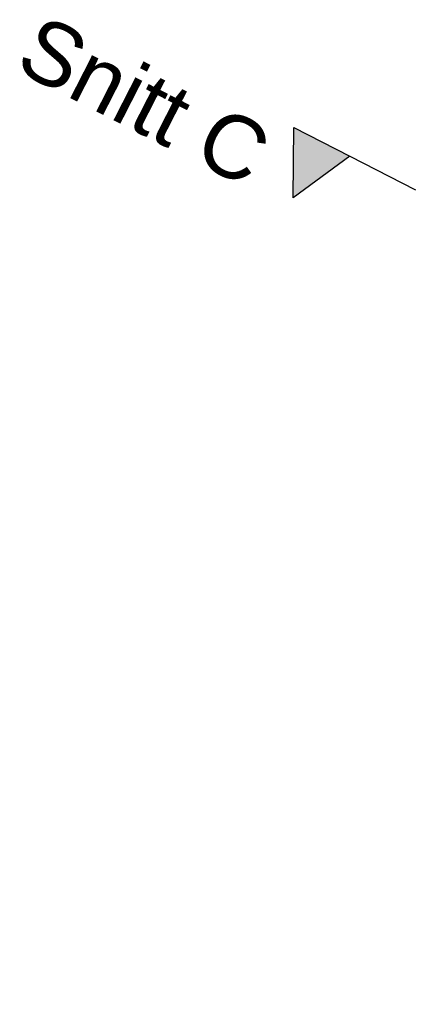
# Model space of a CAD drawing. Header units: millimetres. Extents: x 113452 to 163521, y 85995 to 132858.
# Tile 10 of 78: x 121173 to 123035, y 105010 to 109718. Entities that reach past the tile are written whole.
import ezdxf

# ---------------------------------------------------------------- set-up
doc = ezdxf.new("R2010")
doc.units = ezdxf.units.MM
doc.header["$LTSCALE"] = 0.5
doc.header["$MEASUREMENT"] = 0
doc.linetypes.add('PLINE', pattern=[0])
doc.linetypes.add('Prikk & stiplet', pattern=[1340.555525, 705.555534, -352.777767, 0, -282.222223])
doc.layers.add('852- Snittmarkør', color=7, linetype='Continuous')
doc.styles.add('GENERATED_STYLE_1', font='arial.ttf')

msp = doc.modelspace()

# ---------------------------------------------------------------- hatches: boundary and pattern name
at = {"layer": '852- Snittmarkør', "linetype": 'Continuous'}
msp.add_hatch(color=256, dxfattribs=at).paths.add_polyline_path([(122483.3, 109202.1), (122480.5, 108866.7), (122750.5, 109065.6)])

# ---------------------------------------------------------------- linework, layer by layer
at = {"layer": '852- Snittmarkør', "linetype": 'Prikk & stiplet'}
msp.add_line((122750.5, 109065.6), (144442.6, 97986), dxfattribs=at)
at = {"layer": '852- Snittmarkør', "linetype": 'PLINE', "flags": 128}
msp.add_lwpolyline([(122483.3, 109202.1), (122750.5, 109065.6), (122480.5, 108866.7)], close=True, dxfattribs=at)

# ---------------------------------------------------------------- texts
at = {"layer": '852- Snittmarkør', "insert": (121137.6, 109479.6), "char_height": 300, "attachment_point": 7, "rotation": 332.9436, "style": 'GENERATED_STYLE_1'}
msp.add_mtext('\\A1;{\\pql;\\pt0;\\fArial|b0|i0|c0|p0;\\W1.000000;Snitt C}', dxfattribs=at)

doc.saveas('drawing.dxf')
